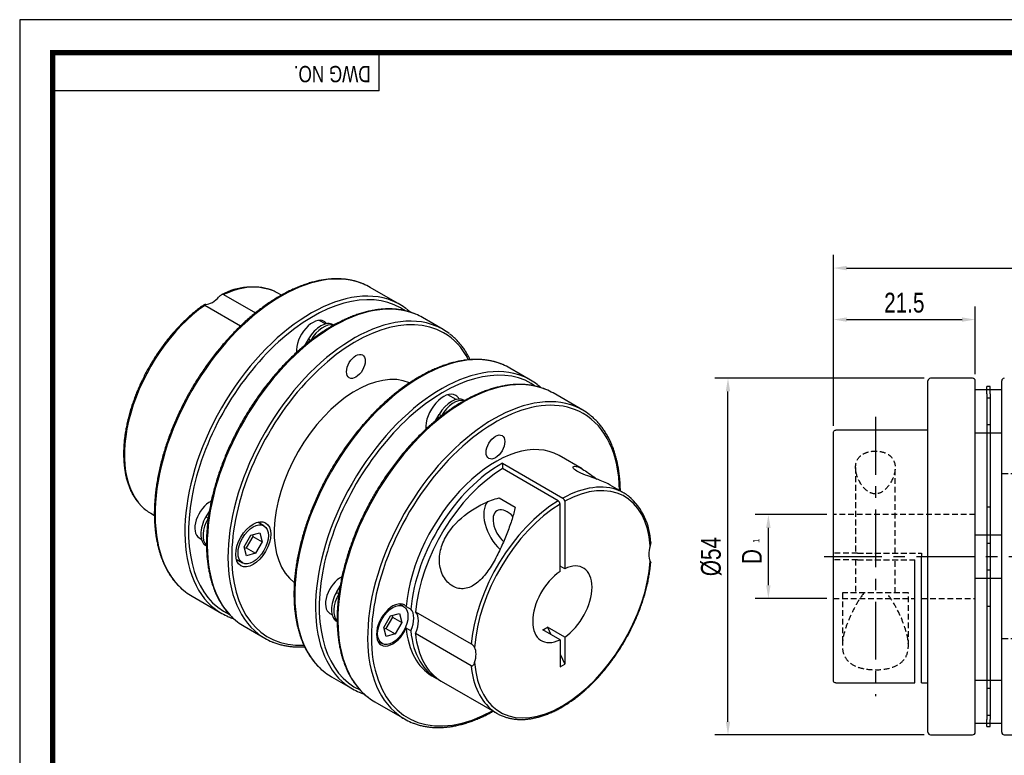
# Model space of a CAD drawing. Header units: millimetres. Extents: x 0 to 297, y 0 to 210.
# Tile 2 of 3: x 0 to 149, y 99 to 210. Entities that reach past the tile are written whole.
import ezdxf

# ---------------------------------------------------------------- set-up
doc = ezdxf.new("R2010")
doc.units = ezdxf.units.MM
doc.header["$LTSCALE"] = 7
for name, pattern in [('CENTER', [2, 1.25, -0.25, 0.25, -0.25]), ('DASHED', [0.75, 0.5, -0.25]), ('HIDDEN2', [0.1875, 0.125, -0.0625])]:
    doc.linetypes.add(name, pattern=pattern)
doc.layers.get('0').update_dxf_attribs({"linetype": 'CONTINUOUS'})
doc.layers.get('Defpoints').update_dxf_attribs({"linetype": 'CONTINUOUS'})
for name, color, linetype in [('BM', 2, 'CONTINUOUS'), ('CT', 1, 'CENTER'), ('D', 7, 'CONTINUOUS'), ('DIM', 7, 'CONTINUOUS'), ('HD', 4, 'DASHED')]:
    doc.layers.add(name, color=color, linetype=linetype)
doc.styles.get("Standard").update_dxf_attribs({"font": 'Gulim.ttf', "width": 0.8, "height": 3})
doc.dimstyles.new('LIM', dxfattribs={"dimtxt": 2, "dimasz": 2, "dimexe": 2, "dimexo": 1, "dimgap": 1, "dimtad": 1, "dimdec": 3, "dimzin": 9, "dimdsep": 46, "dimtxsty": 'Standard', "dimcen": 3, "dimclrd": 1, "dimclre": 1, "dimadec": 0, "dimazin": 0, "dimtfac": 1, "dimtdec": 3, "dimtmove": 0, "dimatfit": 3, "dimfxl": 0, "dimtolj": 1, "dimtzin": 0, "dimarcsym": 0})

# ---------------------------------------------------------------- blocks, each defined once
blk = doc.blocks.new('*D48')
at = {"layer": 'Defpoints', "color": 0}
for p in [(144.77, 164.59), (144.77, 155.3), (123.27, 147.5)]:
    blk.add_point(p, dxfattribs=at)
at = {"layer": 'DIM', "color": 1, "lineweight": -2}
for p, q in [((123.27, 148.5), (123.27, 166.59)), ((144.77, 156.3), (144.77, 166.59)), ((125.27, 164.59), (142.77, 164.59))]:
    blk.add_line(p, q, dxfattribs=at)
at = {"layer": 'DIM', "color": 1}
for points in [[(125.27, 164.92), (125.27, 164.26), (123.27, 164.59)], [(142.77, 164.92), (142.77, 164.26), (144.77, 164.59)]]:
    blk.add_solid(points, dxfattribs=at)
at = {"layer": 'DIM', "color": 0, "insert": (134.02, 167.13), "char_height": 3, "attachment_point": 5}
blk.add_mtext('\\A1;21.5', dxfattribs=at)
blk = doc.blocks.new('*D49')
at = {"layer": 'Defpoints', "color": 0}
for p in [(198.87, 172.39), (123.27, 147.5), (198.87, 147.55)]:
    blk.add_point(p, dxfattribs=at)
at = {"layer": 'DIM', "color": 1, "lineweight": -2}
for p, q in [((123.27, 148.5), (123.27, 174.39)), ((198.87, 148.55), (198.87, 174.39)), ((125.27, 172.39), (196.87, 172.39))]:
    blk.add_line(p, q, dxfattribs=at)
at = {"layer": 'DIM', "color": 1}
for points in [[(125.27, 172.72), (125.27, 172.05), (123.27, 172.39)], [(196.87, 172.72), (196.87, 172.05), (198.87, 172.39)]]:
    blk.add_solid(points, dxfattribs=at)
at = {"layer": 'DIM', "color": 0, "insert": (161.07, 174.93), "char_height": 3, "attachment_point": 5}
blk.add_mtext('\\A1;75.6', dxfattribs=at)
blk = doc.blocks.new('*D50')
at = {"layer": 'Defpoints', "color": 0}
for p in [(107.31, 155.7), (138.01, 155.7), (138.01, 101.7)]:
    blk.add_point(p, dxfattribs=at)
at = {"layer": 'DIM', "color": 1, "lineweight": -2}
for p, q in [((137.01, 155.7), (105.31, 155.7)), ((107.31, 103.7), (107.31, 153.7)), ((137.01, 101.7), (105.31, 101.7))]:
    blk.add_line(p, q, dxfattribs=at)
at = {"layer": 'DIM', "color": 1}
for points in [[(106.97, 153.7), (107.64, 153.7), (107.31, 155.7)], [(106.97, 103.7), (107.64, 103.7), (107.31, 101.7)]]:
    blk.add_solid(points, dxfattribs=at)
at = {"layer": 'DIM', "color": 0, "insert": (104.77, 128.7), "char_height": 3, "attachment_point": 5, "rotation": 90}
blk.add_mtext('\\A1;%%c54', dxfattribs=at)
blk = doc.blocks.new('*D51')
at = {"layer": 'Defpoints', "color": 0}
for p in [(113.43, 135.05), (123.27, 135.05), (123.27, 122.35)]:
    blk.add_point(p, dxfattribs=at)
at = {"layer": 'DIM', "color": 1, "lineweight": -2}
for p, q in [((122.27, 135.05), (111.43, 135.05)), ((113.43, 124.35), (113.43, 133.05)), ((122.27, 122.35), (111.43, 122.35))]:
    blk.add_line(p, q, dxfattribs=at)
at = {"layer": 'DIM', "color": 1}
for points in [[(113.09, 133.05), (113.76, 133.05), (113.43, 135.05)], [(113.09, 124.35), (113.76, 124.35), (113.43, 122.35)]]:
    blk.add_solid(points, dxfattribs=at)
at = {"layer": 'DIM', "color": 0, "insert": (110.92, 128.7), "char_height": 3, "attachment_point": 5, "rotation": 90}
blk.add_mtext('\\A1;D', dxfattribs=at)

msp = doc.modelspace()

# ---------------------------------------------------------------- linework, layer by layer
for q in [(54.43705, 205), (5, 199.23234)]:
    msp.add_line((54.43705, 199.23234), q)
msp.add_lwpolyline([(297, 210), (0, 210), (0, 0), (297, 0)], close=True)
msp.add_lwpolyline([(292, 205, 0.8, 0.8, 0), (5, 205, 0.8, 0.8, 0), (5, 5, 0.8, 0.8, 0), (292, 5, 0.8, 0.8, 0)], format="xyseb", close=True)
at = {"layer": 'BM', "linetype": 'Continuous'}
for p, q in [((39.65142, 168.28236), (39.09548, 168.60334)), ((57.60759, 166.8643), (53.10567, 169.46348)), ((30.90055, 168.38858), (35.72276, 165.60447)), ((33.45743, 163.60975), (28.0404, 166.73727)), ((46.31745, 163.92144), (45.36591, 164.47082)), ((64.14833, 163.088), (61.0017, 164.9047)), ((47.50287, 163.8144), (47.60197, 163.75718)), ((43.75287, 161.64933), (43.21186, 160.71229)), ((43.75287, 161.64933), (44.10642, 161.44521)), ((44.10642, 161.44521), (44.09022, 161.41714)), ((77.40658, 155.43334), (74.25995, 157.25005)), ((137.6057, 102.10386), (137.6057, 155.30386)), ((144.37237, 155.70386), (138.0057, 155.70386)), ((144.77237, 102.10386), (144.77237, 155.30386)), ((148.77237, 102.10386), (148.77237, 155.30386)), ((146.52237, 153.95386), (144.77237, 153.95386)), ((147.02237, 154.45386), (146.52237, 154.45386)), ((146.52237, 153.35551), (146.52237, 154.45386)), ((147.02237, 153.35551), (147.02237, 154.45386)), ((148.77237, 153.95386), (147.02237, 153.95386)), ((66.11644, 152.49049), (64.87901, 153.20493)), ((67.40384, 152.32457), (67.30186, 152.38344)), ((85.3026, 150.87457), (80.80069, 153.47375)), ((146.52237, 153.35551), (146.52237, 131.35551)), ((147.02237, 153.35551), (147.02237, 131.35551)), ((63.00841, 149.2771), (63.55186, 150.21838)), ((63.90541, 150.01426), (63.55186, 150.21838)), ((63.88689, 149.98218), (63.90541, 150.01426)), ((137.6057, 147.84733), (123.67237, 147.84733)), ((123.27237, 109.90676), (123.27237, 147.50096)), ((144.77237, 147.45386), (146.52237, 147.45386)), ((147.02237, 147.45386), (148.77237, 147.45386)), ((85.23046, 141.96729), (81.71045, 143.99957)), ((73.14611, 142.83672), (82.29135, 137.55671)), ((73.14611, 142.83672), (73.14611, 142.02022)), ((81.58425, 137.14846), (73.14611, 142.02022)), ((91.5628, 138.31131), (89.45851, 139.52623)), ((72.61985, 137.59169), (75.0418, 136.19337)), ((81.86709, 126.44156), (81.86709, 136.65845)), ((82.5742, 137.0667), (82.5742, 126.84981)), ((19.84548, 135.26136), (20.40139, 134.9404)), ((28.73762, 135.64216), (28.19652, 134.70494)), ((28.19652, 134.70494), (28.55007, 134.50082)), ((28.56619, 134.52874), (28.55007, 134.50082)), ((36.99982, 133.37513), (36.0644, 133.9152)), ((27.20908, 131.52227), (27.5111, 131.34789)), ((34.00879, 130.19453), (35.00879, 131.92658)), ((35.32663, 131.74307), (34.32663, 130.01102)), ((35.00879, 131.92658), (36.37482, 132.2926)), ((35.25946, 131.99374), (35.32663, 131.74307)), ((35.32663, 131.74307), (36.74084, 130.92658)), ((36.37482, 132.2926), (36.74084, 130.92658)), ((146.52237, 131.95386), (144.77237, 131.95386)), ((146.52237, 131.35551), (146.52237, 126.05221)), ((148.77237, 131.95386), (147.02237, 131.95386)), ((147.02237, 131.35551), (147.02237, 126.05221)), ((28.19652, 130.37482), (28.29571, 130.31755)), ((34.37482, 128.8285), (34.00879, 130.19453)), ((34.32663, 130.01102), (34.07596, 129.94386)), ((34.32663, 130.01102), (35.74084, 129.19453)), ((36.74084, 130.92658), (35.74084, 129.19453)), ((35.74084, 129.19453), (34.37482, 128.8285)), ((136.6057, 109.5604), (136.6057, 128.70386)), ((32.8144, 128.28603), (33.74982, 127.74597)), ((82.5742, 126.84981), (81.86709, 127.25805)), ((135.6057, 109.5604), (135.6057, 128.20386)), ((144.77237, 125.45386), (146.52237, 125.45386)), ((146.52237, 126.05221), (146.52237, 104.05221)), ((147.02237, 126.05221), (147.02237, 104.05221)), ((147.02237, 125.45386), (148.77237, 125.45386)), ((47.99551, 123.27399), (48.53892, 124.21521)), ((26.10567, 122.6981), (30.60759, 120.09892)), ((48.34906, 123.06987), (47.99551, 123.27399)), ((48.34906, 123.06987), (48.3676, 123.10198)), ((58.1541, 121.16171), (57.50458, 121.53671)), ((58.54897, 121.1646), (59.25608, 120.75635)), ((47.00807, 120.09131), (47.31009, 119.91694)), ((55.16307, 117.9811), (56.16307, 119.71315)), ((56.48091, 119.52964), (55.48091, 117.79759)), ((56.16307, 119.71315), (57.5291, 120.07917)), ((56.41374, 119.78032), (56.48091, 119.52964)), ((56.48091, 119.52964), (57.89512, 118.71315)), ((57.5291, 120.07917), (57.89512, 118.71315)), ((59.96318, 120.34811), (68.40133, 115.47634)), ((34.0017, 118.13933), (37.14833, 116.32263)), ((48.09748, 118.88499), (47.99551, 118.94387)), ((55.5291, 116.61507), (55.16307, 117.9811)), ((57.89512, 118.71315), (56.89512, 116.9811)), ((59.25608, 117.45374), (58.54897, 117.86199)), ((82.5742, 116.5125), (79.97124, 118.01531)), ((79.97124, 118.01531), (80.49019, 116.8992)), ((55.48091, 117.79759), (55.23024, 117.73043)), ((55.48091, 117.79759), (56.89512, 116.9811)), ((56.89512, 116.9811), (55.5291, 116.61507)), ((68.40133, 112.17373), (59.96318, 117.0455)), ((81.86709, 116.10425), (79.26413, 117.60706)), ((82.5742, 116.5125), (82.5742, 112.41714)), ((54.25458, 115.90754), (54.9041, 115.53254)), ((81.86709, 116.10425), (81.86709, 112.00889)), ((81.86709, 113.93791), (82.5742, 112.41714)), ((81.86709, 112.00889), (82.5742, 112.41714)), ((47.25995, 110.48468), (50.40658, 108.66797)), ((62.46045, 110.6576), (63.16755, 110.24935)), ((63.87466, 109.8411), (72.3128, 104.96934)), ((123.67237, 109.5604), (135.6057, 109.5604)), ((136.6057, 109.5604), (137.6057, 109.5604)), ((146.52237, 109.95386), (144.77237, 109.95386)), ((148.77237, 109.95386), (147.02237, 109.95386)), ((53.80069, 106.70838), (58.3026, 104.1092)), ((144.77237, 103.45386), (146.52237, 103.45386)), ((146.52237, 102.95386), (146.52237, 104.05221)), ((146.52237, 102.95386), (147.02237, 102.95386)), ((147.02237, 102.95386), (147.02237, 104.05221)), ((147.02237, 103.45386), (148.77237, 103.45386)), ((138.0057, 101.70386), (144.37237, 101.70386)), ((149.17237, 101.70386), (153.62237, 101.70386))]:
    msp.add_line(p, q, dxfattribs=at)
at = {"layer": 'BM', "linetype": 'HIDDEN2'}
for p, q in [((126.9535, 129.20386), (123.27237, 129.20386)), ((126.9535, 129.20386), (136.6057, 129.20386)), ((136.6057, 129.20386), (136.6057, 128.70386)), ((126.9535, 128.20386), (123.27237, 128.20386)), ((126.9535, 128.20386), (135.6057, 128.20386))]:
    msp.add_line(p, q, dxfattribs=at)
at = {"layer": 'BM', "linetype": 'Continuous'}
for centre, radius, start, end in [((35.16257, 159.96607), 9.55405, 70.8166124, 118.4139893), ((138.0057, 155.30386), 0.4, 90, 180), ((144.37237, 155.30386), 0.4, 0, 90), ((149.17237, 155.30386), 0.4, 90, 180), ((81.94982, 137.03293), 0.62529, 3.0952587, 56.893342), ((86.05936, 130.59442), 9.54216, 1.5313351, 49.2237609), ((81.24272, 136.62468), 0.62529, 3.0952586, 56.893342), ((67.74203, 114.28065), 1.36541, 29.613608, 61.1277898), ((138.0057, 102.10386), 0.4, 180, 270), ((144.37237, 102.10386), 0.4, 270, 0), ((149.17237, 102.10386), 0.4, 180, 270)]:
    msp.add_arc(centre, radius, start, end, dxfattribs=at)
for centre, major_axis, ratio, start_param, end_param in [((39.60567, 146.08079), (13.5, 23.38269), 0.577350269, 0.076613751, 3.067624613), ((44.10759, 143.48161), (-13.5, -23.38269), 0.577350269, 3.218554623, 6.211196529), ((44.39043, 143.31831), (13.3, 23.03628), 0.577350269, 0, 3.191527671), ((47.5017, 141.52202), (13.5, 23.38269), 0.577350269, 0.072180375, 3.064628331), ((29.47048, 151.93235), (-9.625, -16.67099), 0.577350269, 3.217758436, 3.821735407), ((29.47048, 151.93235), (-9.625, -16.67099), 0.577350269, 3.141592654, 3.217758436), ((39.60567, 146.08079), (13.5, 23.38269), 0.577350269, 0, 0.076613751), ((29.18763, 170.05857), (-1.75, -3.03109), 0.577350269, 0.370391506, 1.200404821), ((44.10759, 143.48161), (-13.5, -23.38269), 0.577350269, 3.064897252, 3.218554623), ((29.47048, 151.93235), (9.625, 16.67099), 0.577350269, 0.890653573, 3.064680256), ((50.64833, 139.70531), (-13.5, -23.38269), 0.577350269, 3.2153017, 6.206489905), ((50.93117, 139.54201), (13.3, 23.03628), 0.577350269, 0, 3.494952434), ((44.39043, 143.31831), (13.3, 23.03628), 0.577350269, 6.233741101, 6.283185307), ((44.39043, 161.28123), (1.75, 3.03109), 0.577350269, 0, 2.450080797), ((45.62787, 160.5668), (1.875, 3.2476), 0.577350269, 0, 1.570796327), ((44.39043, 161.28123), (1.75, 3.03109), 0.577350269, 6.031609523, 6.283185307), ((47.5017, 141.52202), (13.5, 23.38269), 0.577350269, 0, 0.072180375), ((45.98142, 160.36268), (1.875, 3.2476), 0.577350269, 0.153217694, 1.570796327), ((50.64833, 139.70531), (-13.5, -23.38269), 0.577350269, 3.069603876, 3.2153017), ((50.93117, 139.54201), (13.3, 23.03628), 0.577350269, 5.929677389, 6.283185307), ((60.75995, 133.86736), (13.5, 23.38269), 0.577350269, 0.076613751, 3.067624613), ((63.90658, 132.05066), (-13.5, -23.38269), 0.577350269, 3.218554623, 6.211196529), ((50.93117, 139.54201), (8.75, 15.15544), 0.577350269, 0.068659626, 3.073605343), ((64.18942, 131.88736), (13.3, 23.03628), 0.577350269, 0, 3.190878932), ((67.30069, 130.09107), (13.5, 23.38269), 0.577350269, 0.076613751, 3.067624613), ((60.75995, 133.86736), (13.5, 23.38269), 0.577350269, 0, 0.076613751), ((63.90658, 132.05066), (-13.5, -23.38269), 0.577350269, 3.064897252, 3.218554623), ((71.8026, 127.49188), (-13.5, -23.38269), 0.577350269, 3.218554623, 6.211196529), ((72.08545, 127.32859), (13.3, 23.03628), 0.577350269, 0, 3.903263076), ((64.18942, 131.88736), (13.3, 23.03628), 0.577350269, 6.234450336, 6.283185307), ((67.30069, 130.09107), (13.5, 23.38269), 0.577350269, 0, 0.076613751), ((64.18942, 149.85028), (1.875, 3.2476), 0.577350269, 0, 2.463476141), ((65.42686, 149.13585), (-1.875, -3.2476), 0.577350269, 3.141592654, 4.71238898), ((65.78041, 148.93172), (-1.875, -3.2476), 0.577350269, 3.295159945, 4.71238898), ((64.18942, 149.85028), (1.875, 3.2476), 0.577350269, 5.946899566, 6.283185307), ((71.8026, 127.49188), (-13.5, -23.38269), 0.577350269, 3.064897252, 3.218554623), ((72.08545, 127.32859), (13.3, 23.03628), 0.577350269, 5.521514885, 6.283185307), ((72.08545, 127.32859), (-9.625, -16.67099), 0.577350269, 3.141592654, 5.392531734), ((72.79255, 126.92034), (9.625, 16.67099), 0.577350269, 0.759421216, 2.25093908), ((73.49966, 126.51209), (9.625, 16.67099), 0.577350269, 0.811375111, 2.25093908), ((82.22064, 121.47703), (-9.425, -16.32458), 0.577350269, 2.431128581, 3.900462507), ((81.9378, 121.64033), (-9.625, -16.67099), 0.577350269, 3.216675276, 3.90101387), ((81.9378, 121.64033), (-9.625, -16.67099), 0.577350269, 3.065765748, 3.216675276), ((28.83408, 134.33685), (-1.625, -2.81458), 0.577350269, 3.847683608, 6.283185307), ((81.9378, 121.64033), (-9.625, -16.67099), 0.577350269, 3.952967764, 5.392531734), ((82.22064, 121.47703), (9.425, 16.32458), 0.577350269, 0.811926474, 2.2812604), ((73.83082, 133.05699), (2.5, -4.33013), 0.577350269, 3.340089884, 5.195059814), ((73.83082, 133.05699), (1.5, -2.59808), 0.577350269, 1.922328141, 5.254335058), ((29.47048, 151.93235), (9.625, 16.67099), 0.577350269, 3.064680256, 3.141592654), ((30.07152, 133.62241), (1.875, 3.2476), 0.577350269, 1.570796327, 3.141592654), ((30.42507, 133.41829), (1.875, 3.2476), 0.577350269, 1.570796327, 2.987044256), ((97.77699, 130.45849), (-1.75, -3.03109), 0.577350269, 5.082780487, 5.912793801), ((82.22064, 121.47703), (9.425, 16.32458), 0.577350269, 2.431128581, 5.422853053), ((82.22064, 121.47703), (-3.175, -5.49926), 0.577350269, 0.864219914, 3.848169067), ((48.63307, 122.9059), (-1.625, -2.81458), 0.577350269, 3.847968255, 6.283185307), ((82.22064, 121.47703), (3.175, 5.49926), 0.577350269, 0.864219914, 3.848169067), ((39.60567, 146.08079), (13.5, 23.38269), 0.577350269, 3.067624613, 3.141592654), ((49.87051, 122.19146), (-1.875, -3.2476), 0.577350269, 4.71238898, 6.283185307), ((50.22406, 121.98734), (-1.875, -3.2476), 0.577350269, 4.71238898, 6.13093484), ((56.5291, 118.34712), (-1.75, -3.03109), 0.577350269, 2.972269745, 8.023304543), ((44.10759, 143.48161), (-13.5, -23.38269), 0.577350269, 6.211196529, 6.283185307), ((44.10759, 143.48161), (-13.5, -23.38269), 0.577350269, 0, 0.073709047), ((57.2362, 117.93887), (1.75, 3.03109), 0.577350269, 4.881711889, 6.113862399), ((57.94331, 117.53063), (1.75, 3.03109), 0.577350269, 4.881711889, 6.113862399), ((47.5017, 141.52202), (13.5, 23.38269), 0.577350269, 3.064628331, 3.141592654), ((72.08545, 127.32859), (9.625, 16.67099), 0.577350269, 2.4614499, 3.141592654), ((76.33256, 124.87652), (2.81592, -7.31643), 0.656786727, 0.024242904, 0.181886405), ((50.64833, 139.70531), (-13.5, -23.38269), 0.577350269, 6.206489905, 6.283185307), ((72.79255, 126.92034), (9.625, 16.67099), 0.577350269, 2.4614499, 3.178333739), ((73.49966, 126.51209), (9.625, 16.67099), 0.577350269, 2.4614499, 3.141592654), ((50.64833, 139.70531), (-13.5, -23.38269), 0.577350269, 0, 0.07696197), ((66.66429, 112.49556), (1.75, 3.03109), 0.577350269, 5.082780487, 5.912793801), ((81.9378, 121.64033), (9.625, 16.67099), 0.577350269, 2.4614499, 3.071427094), ((60.75995, 133.86736), (13.5, 23.38269), 0.577350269, 3.067624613, 3.141592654), ((63.90658, 132.05066), (-13.5, -23.38269), 0.577350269, 6.211196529, 6.283185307), ((63.90658, 132.05066), (-13.5, -23.38269), 0.577350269, 0, 0.073709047), ((67.30069, 130.09107), (13.5, 23.38269), 0.577350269, 3.067624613, 3.141592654), ((71.8026, 127.49188), (-13.5, -23.38269), 0.577350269, 6.211196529, 6.283185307), ((81.9378, 121.64033), (9.625, 16.67099), 0.577350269, 3.071427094, 3.218504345), ((71.8026, 127.49188), (-13.5, -23.38269), 0.577350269, 0, 0.073709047)]:
    msp.add_ellipse(centre, major_axis=major_axis, ratio=ratio, start_param=start_param, end_param=end_param, dxfattribs=at)
for centre, major_axis in [((50.93117, 157.50494), (-1, -1.73205)), ((50.93117, 157.50494), (1, 1.73205)), ((72.08545, 145.29151), (1, 1.73205)), ((72.08545, 145.29151), (1, 1.73205)), ((35.37482, 130.56055), (-1.875, -3.2476)), ((35.37482, 130.56055), (-1.625, -2.81458)), ((56.5291, 118.34712), (-1.625, -2.81458))]:
    msp.add_ellipse(centre, major_axis=major_axis, ratio=0.577350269, dxfattribs=at)
for points, knots in [([(51.99946, 170.00346), (51.85258, 170.06399), (51.55425, 170.1857), (51.0161, 170.35786), (50.42363, 170.51057), (49.8106, 170.62859), (49.184, 170.71091), (48.54305, 170.75759), (47.8891, 170.76844), (47.22297, 170.7434), (46.54568, 170.68246), (45.85825, 170.58568), (45.16172, 170.45318), (44.45715, 170.28514), (43.74562, 170.08182), (43.0282, 169.84353), (42.30597, 169.57065), (41.58002, 169.26361), (40.85141, 168.9229), (40.1212, 168.54903), (39.39048, 168.1426), (38.66029, 167.70424), (37.93169, 167.23461), (37.20571, 166.73442), (36.48339, 166.20443), (35.76575, 165.64541), (35.05381, 165.0582), (34.34857, 164.44366), (33.65102, 163.80269), (32.96216, 163.13622), (32.28295, 162.44523), (31.61437, 161.73072), (30.95734, 160.99371), (30.31281, 160.23528), (29.68168, 159.45651), (29.06487, 158.65857), (28.46316, 157.84243), (27.87781, 157.00993), (27.30808, 156.15974), (26.76068, 155.30256), (26.30189, 154.54806), (26.05746, 154.12851), (25.95926, 153.95955)], [0, 0, 0, 0, 0.018047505, 0.043235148, 0.068445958, 0.093686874, 0.118962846, 0.144276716, 0.169629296, 0.195019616, 0.22044528, 0.245902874, 0.271388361, 0.296897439, 0.322425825, 0.347969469, 0.373524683, 0.399088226, 0.424657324, 0.450229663, 0.475803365, 0.501376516, 0.526948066, 0.552517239, 0.578083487, 0.603646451, 0.629205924, 0.654761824, 0.680314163, 0.705863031, 0.731408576, 0.756950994, 0.782490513, 0.808027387, 0.833561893, 0.859094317, 0.884624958, 0.910154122, 0.93568212, 0.961209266, 0.986735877, 1, 1, 1, 1]), ([(30.90055, 168.38858), (30.8471, 168.41944), (30.77697, 168.42121), (30.63981, 168.38599), (30.57287, 168.35107), (30.44943, 168.2695), (30.39127, 168.22163), (30.28366, 168.12302), (30.23352, 168.07169), (30.18549, 168.01953)], [0, 0, 0, 0, 0.25, 0.25, 0.5, 0.5, 0.75, 0.75, 1, 1, 1, 1]), ([(27.95714, 166.83447), (27.81018, 166.73351), (27.49491, 166.51609), (26.94357, 166.09978), (26.34304, 165.61705), (25.74429, 165.1022), (25.15451, 164.562), (24.57325, 163.99604), (24.00208, 163.40586), (23.44201, 162.79258), (22.89418, 162.15746), (22.35965, 161.50178), (21.83949, 160.82687), (21.33472, 160.13408), (20.84634, 159.42482), (20.37533, 158.7005), (19.92263, 157.96257), (19.48913, 157.21253), (19.0757, 156.45187), (18.68319, 155.68211), (18.31237, 154.9048), (17.96399, 154.12149), (17.63877, 153.33374), (17.33737, 152.54312), (17.0604, 151.7512), (16.80844, 150.95957), (16.58202, 150.16979), (16.3816, 149.38343), (16.20764, 148.60205), (16.0605, 147.82721), (15.94053, 147.06044), (15.84801, 146.30327), (15.78318, 145.55721), (15.74623, 144.82374), (15.7373, 144.10434), (15.75647, 143.40046), (15.80378, 142.71353), (15.87922, 142.04498), (15.98269, 141.39621), (16.11406, 140.76861), (16.27311, 140.16352), (16.45956, 139.58228), (16.67303, 139.02619), (16.91308, 138.49649), (17.17913, 137.9944), (17.47062, 137.52097), (17.78659, 137.0776), (18.1271, 136.66386), (18.48816, 136.28576), (18.82364, 135.97712), (19.02305, 135.82528), (19.10783, 135.76116)], [0, 0, 0, 0, 0.013567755, 0.034355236, 0.055138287, 0.075916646, 0.096690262, 0.117459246, 0.138223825, 0.158984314, 0.179741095, 0.200494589, 0.221245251, 0.24199356, 0.262740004, 0.283485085, 0.30422931, 0.324973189, 0.345717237, 0.366461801, 0.387207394, 0.407954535, 0.428703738, 0.449455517, 0.470210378, 0.490968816, 0.511731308, 0.532498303, 0.553270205, 0.574047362, 0.594830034, 0.615618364, 0.636412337, 0.657211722, 0.678016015, 0.69882435, 0.719635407, 0.740446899, 0.761255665, 0.782058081, 0.802849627, 0.823624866, 0.844377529, 0.865100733, 0.885787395, 0.906430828, 0.927025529, 0.947568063, 0.968057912, 0.98849812, 1, 1, 1, 1]), ([(28.18977, 166.8673), (28.09358, 166.86071), (28.01191, 166.8567), (27.94768, 166.83549), (27.93726, 166.82566), (27.95575, 166.79259), (27.98693, 166.76815), (28.0404, 166.73727)], [0, 0, 0, 0, 0.5, 0.5, 0.75, 0.75, 1, 1, 1, 1]), ([(59.96126, 165.41668), (59.88873, 165.44878), (59.65408, 165.55209), (59.18972, 165.71334), (58.60621, 165.88325), (58.00023, 166.01801), (57.38071, 166.11732), (56.7463, 166.18103), (56.09848, 166.20896), (55.43802, 166.20104), (54.76593, 166.15722), (54.08321, 166.07752), (53.39088, 165.96202), (52.69001, 165.8109), (51.98167, 165.62436), (51.26692, 165.4027), (50.54685, 165.14626), (49.82254, 164.85545), (49.09506, 164.53073), (48.36548, 164.1726), (47.63488, 163.78162), (46.9043, 163.3584), (46.17481, 162.90359), (45.44746, 162.41788), (44.72327, 161.902), (44.00327, 161.35672), (43.28848, 160.78284), (42.57992, 160.18122), (41.87858, 159.55274), (41.18546, 158.89831), (40.50153, 158.21889), (39.82776, 157.51546), (39.1651, 156.78904), (38.5145, 156.04069), (37.87687, 155.27149), (37.25311, 154.48253), (36.64413, 153.67497), (36.05076, 152.84995), (35.47388, 152.00867), (34.91428, 151.15233), (34.37278, 150.28217), (33.85015, 149.39942), (33.34713, 148.50536), (32.86445, 147.60126), (32.4028, 146.68843), (31.96284, 145.76816), (31.54522, 144.84178), (31.15052, 143.9106), (30.77933, 142.97596), (30.43218, 142.03918), (30.10959, 141.10162), (29.81201, 140.1646), (29.53991, 139.22945), (29.29367, 138.29752), (29.07367, 137.37013), (28.88024, 136.44859), (28.71369, 135.53422), (28.57428, 134.62833), (28.46224, 133.7322), (28.37775, 132.84711), (28.32097, 131.97434), (28.29203, 131.11512), (28.291, 130.2707), (28.31793, 129.44229), (28.37282, 128.63109), (28.45564, 127.83831), (28.56631, 127.0651), (28.70471, 126.31263), (28.87068, 125.58203), (29.06401, 124.8744), (29.28443, 124.19082), (29.53163, 123.53237), (29.80524, 122.90006), (30.10484, 122.29489), (30.42993, 121.71779), (30.77998, 121.16971), (31.15446, 120.65131), (31.55243, 120.16398), (31.97437, 119.70613), (32.41533, 119.28696), (32.76142, 118.98694), (32.94305, 118.85396), (32.97601, 118.82987)], [0, 0, 0, 0, 0.004507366, 0.017079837, 0.029661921, 0.042257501, 0.054869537, 0.067499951, 0.08014962, 0.092818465, 0.105505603, 0.118209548, 0.130928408, 0.143660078, 0.1564024, 0.169153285, 0.181910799, 0.194673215, 0.207439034, 0.220206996, 0.232976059, 0.245745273, 0.258513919, 0.271281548, 0.284047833, 0.296812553, 0.309575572, 0.322336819, 0.33509628, 0.347853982, 0.360609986, 0.37336438, 0.38611727, 0.398868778, 0.411619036, 0.424368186, 0.437116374, 0.449863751, 0.462610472, 0.475356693, 0.48810257, 0.500848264, 0.513593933, 0.52633971, 0.53908573, 0.551832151, 0.564579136, 0.577326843, 0.590075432, 0.60282506, 0.615575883, 0.628328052, 0.641081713, 0.653837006, 0.666594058, 0.679352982, 0.692113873, 0.704876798, 0.717641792, 0.730408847, 0.743177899, 0.755948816, 0.76872138, 0.781495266, 0.794270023, 0.807044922, 0.819819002, 0.832591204, 0.845360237, 0.858124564, 0.870882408, 0.883631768, 0.896370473, 0.909096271, 0.921806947, 0.934500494, 0.947175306, 0.959830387, 0.972465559, 0.985081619, 0.997680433, 1, 1, 1, 1]), ([(59.19264, 165.71237), (59.11081, 165.78624), (58.92642, 165.94643), (58.74685, 166.08498), (58.62918, 166.17515)], [0.96958453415, 0.96958453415, 0.96958453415, 0.96958453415, 0.98315392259, 1, 1, 1, 1]), ([(68.24938, 158.51527), (68.18189, 158.65501), (68.01124, 158.9927), (67.72009, 159.50954), (67.37005, 160.05762), (66.99557, 160.57601), (66.59759, 161.06339), (66.17566, 161.52104), (65.73466, 161.94097), (65.36775, 162.25697), (65.16636, 162.40378), (65.1096, 162.44502)], [0.8986911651, 0.8986911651, 0.8986911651, 0.8986911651, 0.9074345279, 0.9201443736, 0.9328370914, 0.9455110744, 0.9581653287, 0.970799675, 0.9834149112, 0.996012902, 1, 1, 1, 1]), ([(73.15374, 157.79004), (73.00686, 157.85056), (72.70853, 157.97228), (72.17038, 158.14443), (71.57791, 158.29715), (70.96488, 158.41516), (70.33828, 158.49748), (69.69733, 158.54416), (69.04338, 158.55501), (68.37725, 158.52997), (67.69996, 158.46904), (67.01253, 158.37226), (66.316, 158.23975), (65.61143, 158.07171), (64.8999, 157.86839), (64.18248, 157.63011), (63.46025, 157.35723), (62.7343, 157.05019), (62.00568, 156.70947), (61.27548, 156.3356), (60.54476, 155.92918), (59.81457, 155.49081), (59.08597, 155.02118), (58.35999, 154.521), (57.63767, 153.991), (56.92003, 153.43198), (56.20809, 152.84477), (55.50284, 152.23023), (54.8053, 151.58926), (54.11644, 150.9228), (53.43723, 150.2318), (52.76864, 149.51729), (52.11162, 148.78028), (51.46709, 148.02186), (50.83596, 147.24309), (50.21915, 146.44515), (49.61744, 145.629), (49.03209, 144.79651), (48.46236, 143.94631), (47.91496, 143.08913), (47.45616, 142.33463), (47.21174, 141.91509), (47.11354, 141.74612)], [0, 0, 0, 0, 0.018047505, 0.043235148, 0.068445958, 0.093686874, 0.118962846, 0.144276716, 0.169629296, 0.195019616, 0.22044528, 0.245902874, 0.271388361, 0.296897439, 0.322425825, 0.347969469, 0.373524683, 0.399088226, 0.424657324, 0.450229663, 0.475803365, 0.501376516, 0.526948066, 0.552517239, 0.578083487, 0.603646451, 0.629205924, 0.654761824, 0.680314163, 0.705863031, 0.731408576, 0.756950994, 0.782490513, 0.808027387, 0.833561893, 0.859094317, 0.884624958, 0.910154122, 0.93568212, 0.961209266, 0.986735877, 1, 1, 1, 1]), ([(25.95926, 153.95955), (25.86067, 153.78762), (25.61845, 153.36421), (25.19338, 152.58741), (24.72489, 151.68469), (24.27364, 150.76617), (23.84552, 149.84298), (23.43976, 148.9138), (23.05731, 147.98067), (22.69863, 147.04474), (22.36427, 146.10739), (22.05471, 145.16995), (21.77041, 144.23374), (21.51179, 143.30011), (21.27923, 142.37039), (21.0731, 141.44589), (20.8937, 140.52794), (20.74132, 139.61785), (20.6162, 138.7169), (20.51855, 137.8264), (20.44855, 136.94759), (20.40632, 136.08176), (20.39198, 135.23013), (20.40558, 134.39393), (20.44714, 133.57438), (20.51665, 132.77267), (20.61405, 131.98998), (20.73925, 131.22749), (20.8921, 130.48632), (21.07242, 129.7676), (21.27996, 129.07242), (21.51443, 128.40186), (21.7755, 127.75696), (22.06277, 127.13873), (22.37577, 126.54814), (22.71399, 125.98612), (23.07692, 125.45345), (23.46368, 124.95128), (23.87463, 124.47904), (24.30531, 124.04227), (24.72905, 123.65959), (24.98816, 123.45987), (25.11873, 123.35998)], [0, 0, 0, 0, 0.013427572, 0.038907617, 0.064389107, 0.089871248, 0.115354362, 0.140838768, 0.166324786, 0.191812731, 0.217302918, 0.242795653, 0.268291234, 0.293789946, 0.319292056, 0.344797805, 0.370307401, 0.395821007, 0.421338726, 0.446860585, 0.472386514, 0.497916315, 0.523449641, 0.548985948, 0.574524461, 0.600064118, 0.625602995, 0.651139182, 0.676670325, 0.702193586, 0.727705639, 0.753202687, 0.778680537, 0.804134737, 0.829560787, 0.854954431, 0.880312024, 0.90563094, 0.930909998, 0.95614983, 0.981353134, 1, 1, 1, 1]), ([(79.69448, 154.01374), (79.54759, 154.07427), (79.24927, 154.19598), (78.71112, 154.36814), (78.11865, 154.52085), (77.50561, 154.63886), (76.87902, 154.72119), (76.23807, 154.76786), (75.58412, 154.77871), (74.91799, 154.75367), (74.2407, 154.69274), (73.55327, 154.59596), (72.85674, 154.46345), (72.15217, 154.29542), (71.44064, 154.0921), (70.72322, 153.85381), (70.00099, 153.58093), (69.27503, 153.27389), (68.54642, 152.93317), (67.81622, 152.55931), (67.0855, 152.15288), (66.35531, 151.71452), (65.62671, 151.24489), (64.90073, 150.7447), (64.17841, 150.2147), (63.46077, 149.65569), (62.74883, 149.06848), (62.04358, 148.45394), (61.34604, 147.81297), (60.65718, 147.1465), (59.97797, 146.45551), (59.30938, 145.74099), (58.65236, 145.00399), (58.00782, 144.24556), (57.37669, 143.46679), (56.75989, 142.66885), (56.15817, 141.8527), (55.57282, 141.02021), (55.0031, 140.17002), (54.45569, 139.31283), (53.9969, 138.55833), (53.75248, 138.13879), (53.65428, 137.96982)], [0, 0, 0, 0, 0.018047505, 0.043235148, 0.068445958, 0.093686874, 0.118962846, 0.144276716, 0.169629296, 0.195019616, 0.22044528, 0.245902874, 0.271388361, 0.296897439, 0.322425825, 0.347969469, 0.373524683, 0.399088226, 0.424657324, 0.450229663, 0.475803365, 0.501376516, 0.526948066, 0.552517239, 0.578083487, 0.603646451, 0.629205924, 0.654761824, 0.680314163, 0.705863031, 0.731408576, 0.756950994, 0.782490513, 0.808027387, 0.833561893, 0.859094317, 0.884624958, 0.910154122, 0.93568212, 0.961209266, 0.986735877, 1, 1, 1, 1]), ([(79.00033, 154.27356), (78.91563, 154.35022), (78.72825, 154.51328), (78.54584, 154.65403), (78.42817, 154.7442)], [0.96910376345, 0.96910376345, 0.96910376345, 0.96910376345, 0.98315392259, 1, 1, 1, 1]), ([(91.01006, 138.63408), (91.00803, 138.81584), (90.99786, 139.27426), (90.96114, 139.9983), (90.89163, 140.80001), (90.79422, 141.58269), (90.66903, 142.34519), (90.51617, 143.08636), (90.33586, 143.80508), (90.12832, 144.50026), (89.89384, 145.17081), (89.63277, 145.81571), (89.34551, 146.43394), (89.03251, 147.02454), (88.69429, 147.58656), (88.33136, 148.11923), (87.9446, 148.62138), (87.53364, 149.09368), (87.10299, 149.53023), (86.69039, 149.9035), (86.44187, 150.09525), (86.3242, 150.18543)], [0.5333559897, 0.5333559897, 0.5333559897, 0.5333559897, 0.5499933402, 0.5755787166, 0.6011652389, 0.6267509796, 0.6523340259, 0.6779120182, 0.7034821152, 0.7290409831, 0.7545848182, 0.7801094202, 0.8056103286, 0.8310830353, 0.8565232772, 0.881927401, 0.9072927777, 0.9326182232, 0.9579043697, 0.9831539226, 1, 1, 1, 1]), ([(123.27237, 147.50096), (123.27237, 147.5609), (123.28809, 147.62947), (123.37499, 147.73581), (123.41497, 147.77112), (123.52479, 147.82736), (123.59673, 147.84733), (123.67237, 147.84733)], [0, 0, 0, 0, 0.5, 0.5, 0.75, 0.75, 1, 1, 1, 1]), ([(47.11354, 141.74612), (47.01495, 141.5742), (46.77273, 141.15078), (46.34766, 140.37399), (45.87917, 139.47126), (45.42791, 138.55274), (44.9998, 137.62955), (44.59404, 136.70037), (44.21159, 135.76725), (43.85291, 134.83132), (43.51854, 133.89396), (43.20899, 132.95652), (42.92468, 132.02031), (42.66606, 131.08668), (42.43351, 130.15696), (42.22738, 129.23246), (42.04798, 128.31452), (41.8956, 127.40442), (41.77048, 126.50348), (41.67283, 125.61297), (41.60283, 124.73417), (41.5606, 123.86833), (41.54626, 123.0167), (41.55985, 122.1805), (41.60141, 121.36095), (41.67093, 120.55924), (41.76833, 119.77656), (41.89353, 119.01406), (42.04638, 118.27289), (42.2267, 117.55417), (42.43424, 116.85899), (42.66871, 116.18843), (42.92978, 115.54353), (43.21705, 114.92531), (43.53005, 114.33471), (43.86826, 113.77269), (44.23119, 113.24002), (44.61796, 112.73785), (45.02891, 112.26562), (45.45959, 111.82884), (45.88333, 111.44617), (46.14244, 111.24644), (46.27301, 111.14655)], [0, 0, 0, 0, 0.013427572, 0.038907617, 0.064389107, 0.089871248, 0.115354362, 0.140838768, 0.166324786, 0.191812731, 0.217302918, 0.242795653, 0.268291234, 0.293789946, 0.319292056, 0.344797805, 0.370307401, 0.395821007, 0.421338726, 0.446860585, 0.472386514, 0.497916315, 0.523449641, 0.548985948, 0.574524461, 0.600064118, 0.625602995, 0.651139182, 0.676670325, 0.702193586, 0.727705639, 0.753202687, 0.778680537, 0.804134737, 0.829560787, 0.854954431, 0.880312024, 0.90563094, 0.930909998, 0.95614983, 0.981353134, 1, 1, 1, 1]), ([(84.42811, 141.62483), (84.07478, 141.82882), (83.91391, 142.00421), (83.81363, 142.246), (83.85905, 142.32153), (84.11947, 142.43469), (84.4625, 142.36301), (85.37638, 141.90776), (85.96943, 141.50509), (86.93014, 140.80072), (87.18453, 140.61185), (87.4463, 140.42127)], [0, 0, 0, 0, 0.0625, 0.0625, 0.125, 0.125, 0.25, 0.25, 0.375, 0.375, 0.41640219, 0.41640219, 0.41640219, 0.41640219]), ([(89.46416, 139.52212), (89.36765, 139.57826), (89.26211, 139.63592), (88.60002, 139.97533), (87.86865, 140.27066), (86.62689, 140.72353), (86.18111, 140.87913), (85.26678, 141.22297), (84.78144, 141.42083), (84.42811, 141.62483)], [0.7242707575, 0.7242707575, 0.7242707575, 0.7242707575, 0.75, 0.75, 0.875, 0.875, 0.9375, 0.9375, 1, 1, 1, 1]), ([(53.65428, 137.96982), (53.55568, 137.7979), (53.31347, 137.37449), (52.8884, 136.59769), (52.41991, 135.69497), (51.96865, 134.77645), (51.54054, 133.85325), (51.13477, 132.92408), (50.75232, 131.99095), (50.39364, 131.05502), (50.05928, 130.11767), (49.74972, 129.18022), (49.46542, 128.24402), (49.2068, 127.31039), (48.97425, 126.38066), (48.76811, 125.45617), (48.58872, 124.53822), (48.43634, 123.62812), (48.31122, 122.72718), (48.21357, 121.83667), (48.14356, 120.95787), (48.10134, 120.09203), (48.08699, 119.2404), (48.10059, 118.40421), (48.14215, 117.58465), (48.21166, 116.78294), (48.30907, 116.00026), (48.43427, 115.23776), (48.58712, 114.49659), (48.76743, 113.77787), (48.97497, 113.0827), (49.20945, 112.41214), (49.47052, 111.76724), (49.75778, 111.14901), (50.07079, 110.55841), (50.409, 109.99639), (50.77193, 109.46372), (51.15869, 108.96155), (51.56964, 108.48932), (52.00032, 108.05255), (52.42407, 107.66987), (52.68318, 107.47015), (52.81374, 107.37026)], [0, 0, 0, 0, 0.013427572, 0.038907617, 0.064389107, 0.089871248, 0.115354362, 0.140838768, 0.166324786, 0.191812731, 0.217302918, 0.242795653, 0.268291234, 0.293789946, 0.319292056, 0.344797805, 0.370307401, 0.395821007, 0.421338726, 0.446860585, 0.472386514, 0.497916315, 0.523449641, 0.548985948, 0.574524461, 0.600064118, 0.625602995, 0.651139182, 0.676670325, 0.702193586, 0.727705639, 0.753202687, 0.778680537, 0.804134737, 0.829560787, 0.854954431, 0.880312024, 0.90563094, 0.930909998, 0.95614983, 0.981353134, 1, 1, 1, 1]), ([(75.0418, 136.19337), (74.9643, 135.60059), (74.79133, 134.9938), (74.3946, 133.73427), (74.16036, 133.07715), (73.64566, 131.7394), (73.36512, 131.05928), (72.74369, 129.67562), (72.39903, 128.96505), (71.64237, 127.58647), (71.22157, 126.90222), (70.2903, 125.65987), (69.77029, 125.09203), (68.64624, 124.23451), (68.03389, 123.94312), (66.79396, 123.77167), (66.16233, 123.89418), (65.03988, 124.53916), (64.54857, 125.05877), (63.84746, 126.34913), (63.64329, 127.1147), (63.56309, 128.67244), (63.68385, 129.47161), (64.16669, 130.97086), (64.53255, 131.6896), (65.84924, 133.64718), (67.03595, 134.74043), (68.98861, 136.05575), (69.68093, 136.44787), (71.1119, 137.11736), (71.8477, 137.40077), (72.61985, 137.59169)], [0, 0, 0, 0, 0.0625, 0.0625, 0.125, 0.125, 0.1875, 0.1875, 0.25, 0.25, 0.3125, 0.3125, 0.375, 0.375, 0.4375, 0.4375, 0.5, 0.5, 0.5625, 0.5625, 0.625, 0.625, 0.6875, 0.6875, 0.75, 0.75, 0.875, 0.875, 0.9375, 0.9375, 1, 1, 1, 1]), ([(95.60041, 130.84992), (95.60375, 130.81059), (95.60358, 130.77034), (95.59671, 130.65669), (95.58434, 130.5824), (95.55275, 130.4399), (95.53336, 130.37081), (95.5122, 130.30314)], [0.3652865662, 0.3652865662, 0.3652865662, 0.3652865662, 0.5, 0.5, 0.75, 0.75, 1, 1, 1, 1]), ([(73.11446, 104.58042), (73.20995, 104.54), (73.43849, 104.44413), (73.86954, 104.30869), (74.3747, 104.18493), (74.90001, 104.09648), (75.43845, 104.04369), (75.99061, 104.02673), (76.55497, 104.04572), (77.13049, 104.1007), (77.71591, 104.19162), (78.30999, 104.31833), (78.91143, 104.48057), (79.51893, 104.67799), (80.13118, 104.91016), (80.74689, 105.17655), (81.36476, 105.47654), (81.98351, 105.80948), (82.60188, 106.17462), (83.2186, 106.57115), (83.83245, 106.99822), (84.44221, 107.45492), (85.04667, 107.94028), (85.64464, 108.4533), (86.23496, 108.99292), (86.81645, 109.55802), (87.38798, 110.14744), (87.94841, 110.76), (88.49666, 111.39444), (89.03163, 112.04947), (89.55228, 112.72379), (90.05756, 113.41602), (90.54648, 114.12478), (91.01806, 114.84864), (91.47137, 115.58614), (91.9055, 116.33582), (92.31958, 117.09616), (92.71279, 117.86565), (93.08432, 118.64274), (93.43342, 119.42588), (93.7594, 120.21352), (94.06158, 121.00407), (94.33934, 121.79597), (94.59212, 122.58764), (94.81937, 123.37748), (95.02065, 124.16407), (95.19539, 124.94528), (95.34369, 125.72165), (95.46346, 126.4839), (95.55182, 127.18697), (95.5846, 127.58426), (95.60041, 127.78063)], [0, 0, 0, 0, 0.011220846, 0.031579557, 0.051967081, 0.072394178, 0.092868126, 0.11339248, 0.133967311, 0.154589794, 0.175255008, 0.195956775, 0.216688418, 0.237443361, 0.258215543, 0.278999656, 0.299791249, 0.320586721, 0.341382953, 0.362177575, 0.382969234, 0.403757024, 0.424540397, 0.445319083, 0.466093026, 0.48686233, 0.50762722, 0.52838801, 0.549145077, 0.569898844, 0.590649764, 0.611398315, 0.632144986, 0.652890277, 0.673634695, 0.694378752, 0.71512296, 0.735867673, 0.756613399, 0.777360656, 0.798109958, 0.81886182, 0.839616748, 0.860375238, 0.881137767, 0.901904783, 0.922676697, 0.943453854, 0.96423652, 0.985024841, 1, 1, 1, 1]), ([(95.5122, 127.99868), (95.55458, 127.91208), (95.59195, 127.83935), (95.60245, 127.78875), (95.60312, 127.783), (95.60292, 127.77808)], [0, 0, 0, 0, 0.5, 0.5, 0.5729732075, 0.5729732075, 0.5729732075, 0.5729732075]), ([(31.67016, 119.57624), (31.83287, 119.50904), (32.05677, 119.41756), (32.30316, 119.33299), (32.39956, 119.30175)], [0, 0, 0, 0, 0.01996212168, 0.03243456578, 0.03243456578, 0.03243456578, 0.03243456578]), ([(38.25939, 115.78011), (38.30619, 115.75954), (38.51981, 115.66594), (38.96079, 115.51422), (39.54368, 115.34402), (40.14983, 115.20934), (40.76931, 115.11), (41.40373, 115.0463), (42.05154, 115.01837), (42.63813, 115.0254), (43.00982, 115.04637), (43.15914, 115.05739)], [0, 0, 0, 0, 0.00290473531, 0.01547638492, 0.02805764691, 0.04065240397, 0.05326361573, 0.06589320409, 0.07854204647, 0.09121006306, 0.09964562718, 0.09964562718, 0.09964562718, 0.09964562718]), ([(68.40133, 112.17373), (68.45478, 112.14287), (68.51937, 112.14429), (68.63712, 112.19072), (68.69031, 112.23357), (68.78052, 112.33434), (68.81881, 112.39368), (68.88225, 112.51779), (68.90793, 112.58324), (68.92908, 112.65091)], [0, 0, 0, 0, 0.25, 0.25, 0.5, 0.5, 0.75, 0.75, 1, 1, 1, 1]), ([(123.67237, 109.5604), (123.59678, 109.5604), (123.52522, 109.58019), (123.41503, 109.63653), (123.37514, 109.67185), (123.31766, 109.74195), (123.29934, 109.77777), (123.27682, 109.84497), (123.27237, 109.87684), (123.27237, 109.90676)], [0, 0, 0, 0, 0.25, 0.25, 0.5, 0.5, 0.75, 0.75, 1, 1, 1, 1]), ([(51.46915, 108.14529), (51.63186, 108.07808), (51.85851, 107.98549), (52.10821, 107.89996), (52.2078, 107.86781)], [0, 0, 0, 0, 0.01996212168, 0.03283300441, 0.03283300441, 0.03283300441, 0.03283300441]), ([(59.36517, 103.58652), (59.52789, 103.51931), (59.83922, 103.39212), (60.39201, 103.21475), (60.98469, 103.06212), (61.59767, 102.94408), (62.22428, 102.86176), (62.86522, 102.81509), (63.51918, 102.80424), (64.18531, 102.82928), (64.86259, 102.89021), (65.55003, 102.98699), (66.24656, 103.1195), (66.95112, 103.28753), (67.66266, 103.49085), (68.38008, 103.72914), (69.1023, 104.00202), (69.82826, 104.30906), (70.55687, 104.64978), (71.20016, 104.97914), (71.60029, 105.19854), (71.75688, 105.28662)], [0, 0, 0, 0, 0.0199621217, 0.0451006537, 0.0702623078, 0.0954540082, 0.1206806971, 0.1459452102, 0.1712483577, 0.1965891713, 0.2219652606, 0.2473732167, 0.2728090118, 0.298268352, 0.3237469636, 0.3492408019, 0.3747461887, 0.4002598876, 0.4257791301, 0.4513016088, 0.4677123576, 0.4677123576, 0.4677123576, 0.4677123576])]:
    msp.add_open_spline(points, degree=3, knots=knots, dxfattribs=at)
at = {"layer": 'CT'}
for p, q in [((129.63704, 149.84733), (129.63903, 107.5604)), ((121.87237, 128.70386), (200.87237, 128.70386))]:
    msp.add_line(p, q, dxfattribs=at)
at = {"layer": 'HD', "linetype": 'HIDDEN2'}
for p, q in [((147.02237, 153.95386), (146.52237, 153.95386)), ((147.02237, 152.70386), (146.52237, 152.70386)), ((146.52237, 148.70386), (147.02237, 148.70386)), ((146.52237, 147.45386), (147.02237, 147.45386)), ((126.63737, 142.17747), (126.63737, 129.20386)), ((132.63737, 129.20386), (132.63737, 142.17747)), ((173.37237, 141.25511), (148.77237, 141.25511)), ((147.02237, 136.20386), (146.52237, 136.20386)), ((144.77237, 135.05386), (123.27237, 135.05386)), ((147.02237, 131.95386), (146.52237, 131.95386)), ((147.02237, 130.70386), (146.52237, 130.70386)), ((126.63737, 128.20386), (126.63737, 123.20386)), ((132.63737, 123.20386), (132.63737, 128.20386)), ((146.52237, 126.70386), (147.02237, 126.70386)), ((146.52237, 125.45386), (147.02237, 125.45386)), ((123.27237, 122.35386), (135.6057, 122.35386)), ((124.63737, 123.20386), (124.63737, 115.23025)), ((134.63737, 123.20386), (124.63737, 123.20386)), ((134.63737, 115.23025), (134.63737, 123.20386)), ((136.6057, 122.35386), (144.77237, 122.35386)), ((146.52237, 121.20386), (147.02237, 121.20386)), ((173.37237, 116.25514), (148.77237, 116.25514)), ((147.02237, 109.95386), (146.52237, 109.95386)), ((147.02237, 108.70386), (146.52237, 108.70386)), ((146.52237, 104.70386), (147.02237, 104.70386)), ((146.52237, 103.45386), (147.02237, 103.45386))]:
    msp.add_line(p, q, dxfattribs=at)
for points, knots in [([(129.63737, 138.19069), (130.13705, 138.19069), (130.59457, 138.42071), (131.3114, 138.99572), (131.59452, 139.34308), (132.28652, 140.40336), (132.55783, 141.15979), (132.68839, 142.58277), (132.53528, 143.26835), (131.79171, 144.0557), (131.45438, 144.27818), (130.62329, 144.58799), (130.1375, 144.67146), (129.15741, 144.67368), (128.66241, 144.59027), (127.83288, 144.28461), (127.49314, 144.0642), (126.73775, 143.27091), (126.58726, 142.59357), (126.71431, 141.1676), (126.98681, 140.40579), (127.68016, 139.34302), (127.96326, 138.99571), (128.68085, 138.42024), (129.13769, 138.19069), (129.63737, 138.19069)], [0, 0, 0, 0, 0.0625, 0.0625, 0.125, 0.125, 0.25, 0.25, 0.375, 0.375, 0.4375, 0.4375, 0.5, 0.5, 0.5625, 0.5625, 0.625, 0.625, 0.75, 0.75, 0.875, 0.875, 0.9375, 0.9375, 1, 1, 1, 1]), ([(127.92479, 123.20386), (127.4329, 122.60238), (127.03631, 121.96118), (126.30942, 120.67323), (125.98466, 120.01719), (125.42418, 118.72882), (125.18823, 118.09612), (124.82499, 116.85406), (124.6976, 116.23923), (124.61041, 115.08196), (124.64989, 114.52634), (124.96618, 113.52562), (125.24868, 113.07272), (126.09886, 112.33325), (126.67418, 112.04257), (128.04128, 111.65615), (128.83645, 111.55807), (130.42258, 111.5568), (131.21284, 111.65226), (132.58974, 112.03763), (133.17016, 112.32932), (134.02523, 113.07096), (134.30779, 113.5243), (134.62437, 114.52373), (134.66419, 115.08095), (134.53431, 116.81315), (134.12962, 118.08672), (133.29275, 120.01133), (132.96889, 120.66656), (132.23904, 121.9604), (131.84121, 122.60315), (131.34994, 123.20386)], [0, 0, 0, 0, 0.0625, 0.0625, 0.125, 0.125, 0.1875, 0.1875, 0.25, 0.25, 0.3125, 0.3125, 0.375, 0.375, 0.4375, 0.4375, 0.5, 0.5, 0.5625, 0.5625, 0.625, 0.625, 0.6875, 0.6875, 0.75, 0.75, 0.875, 0.875, 0.9375, 0.9375, 1, 1, 1, 1])]:
    msp.add_open_spline(points, degree=3, knots=knots, dxfattribs=at)

# ---------------------------------------------------------------- texts
at = {"layer": 'D', "width": 0.8}
msp.add_text('DWG NO.', height=2.471852, rotation=180, dxfattribs=at).set_placement((53.16809, 203.00065))
at = {"layer": 'DIM', "insert": (111.07537, 130.79685), "char_height": 1, "width": 4.8, "attachment_point": 1, "rotation": 90}
msp.add_mtext('1', dxfattribs=at)

# ---------------------------------------------------------------- dimensions: what is measured, and where the dimension line sits
at = {"layer": 'DIM'}
for base, p2, picture, middle in [((198.87237, 172.38679), (198.87237, 147.55372), '*D49', (161.07237, 174.92674)), ((144.77237, 164.591), (144.77237, 155.30386), '*D48', (134.02237, 167.13295))]:
    dim = msp.add_linear_dim(base=base, p1=(123.27237, 147.50096), p2=p2, dimstyle='LIM', dxfattribs=at)
    dim.commit()
    dim.dimension.update_dxf_attribs({"geometry": picture, "text_midpoint": middle})
for base, p1, p2, text, picture, middle in [((107.30549, 155.70386), (138.0057, 101.70386), (138.0057, 155.70386), '%%c<>', '*D50', (104.76555, 128.70386)), ((113.42565, 135.05386), (123.27237, 122.35386), (123.27237, 135.05386), 'D', '*D51', (110.92365, 128.70386))]:
    dim = msp.add_linear_dim(base=base, p1=p1, p2=p2, angle=90, text=text, dimstyle='LIM', dxfattribs=at)
    dim.commit()
    dim.dimension.update_dxf_attribs({"geometry": picture, "text_midpoint": middle})

doc.saveas('drawing.dxf')
